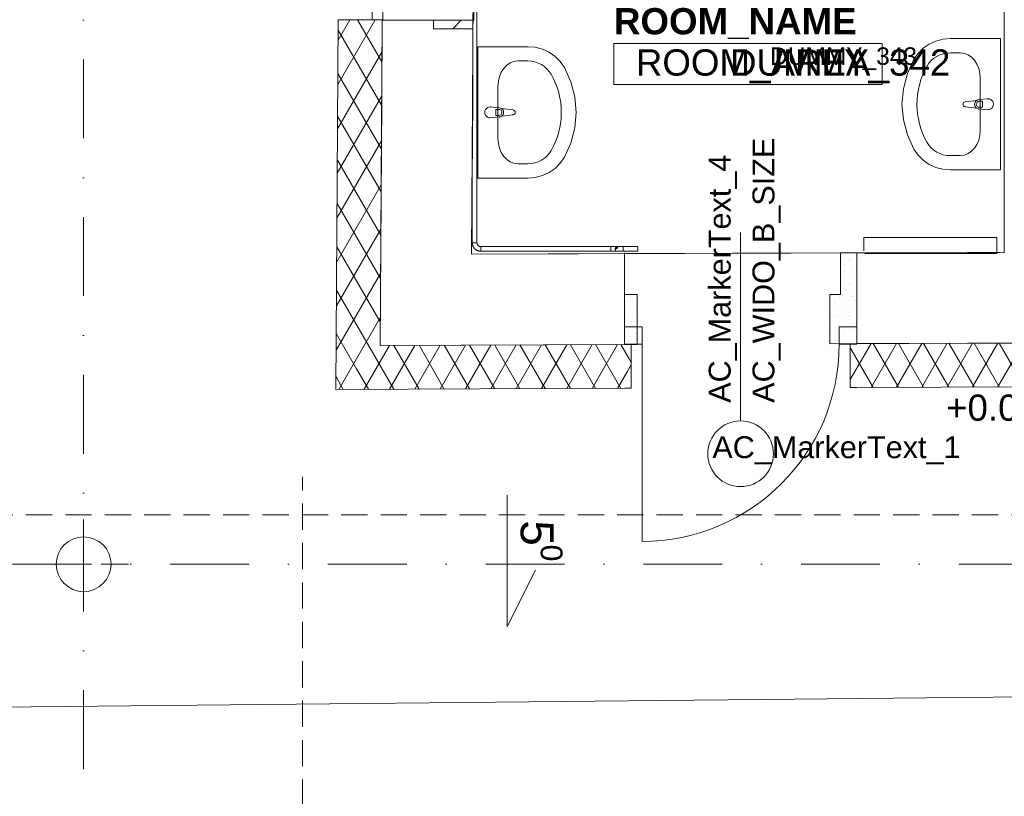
# Model space of a CAD drawing. Header units: millimetres. Extents: x -68772 to 137055, y -73300 to 19650.
# Tile 25 of 212: x 33866 to 38362, y -50676 to -47129. Entities that reach past the tile are written whole.
import ezdxf
from ezdxf.enums import TextEntityAlignment as Align

# ---------------------------------------------------------------- set-up
doc = ezdxf.new("R2010")
doc.units = ezdxf.units.MM
doc.header["$MEASUREMENT"] = 0
doc.linetypes.add('Kropki i Kreski', pattern=[720, 360, -180, 0, -180])
doc.linetypes.add('Przerywana gęsta', pattern=[180, 120, -60])
for name, color, linetype, lineweight in [('Drop_Nr_pióra__7', 7, 'Continuous', 5), ('Electrical Equipment_Nr_pióra__7', 7, 'Continuous', 5), ('Nowe_0_Nr_pióra__7', 7, 'Continuous', 5), ('Nowe_430-K Słupy_Nr_pióra__1', 7, 'Continuous', 18), ('Nowe_430-K Słupy_Nr_pióra__7', 7, 'Continuous', 5), ('Nowe_810-G Ogólne_Nr_pióra__1', 7, 'Continuous', 18), ('Nowe_810-G Ogólne_Nr_pióra__139', 136, 'Continuous', 18), ('Nowe_Cut Pattern_Nr_pióra__8', 9, 'Continuous', 18), ('Nowe_Drzwi ARCHICAD_Nr_pióra__7', 7, 'Continuous', 5), ('Nowe_inny_obiekt_trwale_zwiazany_z_b_Nr_pióra__138', 138, 'Continuous', 18), ('Nowe_Metryczki pomieszczeń ARCHICADa_Nr_pióra__1', 7, 'Continuous', 18), ('Nowe_Okna ARCHICADa_Nr_pióra__7', 7, 'Continuous', 5), ('Nowe_Panel_Nr_pióra__7', 7, 'Continuous', 5), ('Nowe_Panel_Nr_pióra__93', 7, 'Continuous', 20), ('Nowe_PROJEKT DWORCA_Nr_pióra__240', 7, 'Continuous', 13), ('Nowe_WOSZCZALSKI_tekst w ramce_Nr_pióra__7', 7, 'Continuous', 5), ('Nowe_Znaczniki drzwi ARCHICADa_Nr_pióra__7', 7, 'Continuous', 5), ('Pipe Fittings_Nr_pióra__1', 7, 'Continuous', 18), ('Pipes_Nr_pióra__7', 7, 'Continuous', 5), ('Plumbing Fixtures_Nr_pióra__7', 7, 'Continuous', 5), ('Spot Elevations_Nr_pióra__7', 7, 'Continuous', 5), ('Walls_Nr_pióra__238', 7, 'Continuous', 13), ('Walls_Nr_pióra__7', 7, 'Continuous', 5)]:
    doc.layers.add(name, color=color, linetype=linetype, lineweight=lineweight)
doc.styles.add('GENERATED_STYLE_1', font='arial.ttf')
doc.styles.add('GENERATED_STYLE_2', font='arialbd.ttf')
doc.linetypes.add('Przekreślana podwójnie', pattern='A,0,[1,RZUT PARTERU DWORZEC 51.Shx,S=1.587302,R=0,X=0,Y=0],-300,0', length=300)

msp = doc.modelspace()

# ---------------------------------------------------------------- hatches: boundary and pattern name
at = {"layer": 'Drop_Nr_pióra__7', "linetype": 'Continuous', "lineweight": 5}
msp.add_hatch(color=256, dxfattribs=at).paths.add_polyline_path([(36590.9, -48186.2), (36588.5, -48182.6), (36588.5, -48179.9), (36590.1, -48177.4), (36592.3, -48176.1), (36596.4, -48175.2), (36598.3, -48173.2), (36599, -48170.6), (36598.3, -48167.9), (36597.5, -48166.8), (36593.7, -48165.2), (36590.1, -48166), (36588.4, -48166.7), (36586.1, -48168.4), (36584.5, -48170.6), (36583.4, -48173.2), (36583, -48175.9), (36583.4, -48178.7), (36584.5, -48181.3), (36586.1, -48183.5), (36590.1, -48185.9)])

# ---------------------------------------------------------------- linework, layer by layer
at = {"layer": 'Electrical Equipment_Nr_pióra__7', "linetype": 'Continuous', "lineweight": 5}
for p, q in [((37721.5, -48123.4), (38327.7, -48123.4)), ((37721.5, -48123.4), (37721.5, -48185.3)), ((38327.7, -48123.4), (38327.7, -48197.2)), ((38327.7, -48197.2), (37724.9, -48197.2))]:
    msp.add_line(p, q, dxfattribs=at)
at = {"layer": 'Nowe_0_Nr_pióra__7', "linetype": 'Continuous', "lineweight": 5}
for p, q in [((35843.5, -47170.8), (35882.9, -47131.5)), ((37617.1, -48243.9), (37617.1, -48243.9)), ((37651.9, -48207.8), (37651.9, -48207.8)), ((37653.4, -48223.7), (37653.4, -48223.7)), ((37659.4, -48228.5), (37659.4, -48228.5)), ((37630.1, -48279.6), (37630.1, -48279.6)), ((37632.2, -48244.9), (37632.2, -48244.9)), ((37664, -48276.7), (37664, -48276.7)), ((37672.4, -48264.2), (37672.4, -48264.2)), ((37679.9, -48284.9), (37679.9, -48284.9)), ((37685.3, -48255.5), (37685.3, -48255.5)), ((37632.2, -48308.5), (37632.2, -48308.5)), ((37637.7, -48300.3), (37637.7, -48300.3)), ((37615.9, -48372), (37615.9, -48372)), ((37642.8, -48361.6), (37642.8, -48361.6)), ((37650.7, -48336), (37650.7, -48336)), ((37658.2, -48356.6), (37658.2, -48356.6)), ((37664, -48340.4), (37664, -48340.4)), ((36635.2, -48414.6), (36635.2, -48414.6)), ((36656.4, -48393.4), (36656.4, -48393.4)), ((36667.6, -48397.9), (36667.6, -48397.9)), ((37573.6, -48387.4), (37573.6, -48387.4)), ((37586.6, -48423.1), (37586.6, -48423.1)), ((37589.8, -48414.6), (37589.8, -48414.6)), ((37611, -48393.4), (37611, -48393.4)), ((37628.9, -48407.7), (37628.9, -48407.7)), ((37671.2, -48392.3), (37671.2, -48392.3)), ((37674.6, -48393.4), (37674.6, -48393.4)), ((37678.7, -48413), (37678.7, -48413)), ((36638.3, -48449), (36638.3, -48449)), ((36667, -48446.4), (36667, -48446.4)), ((36680.6, -48433.6), (36680.6, -48433.6)), ((37594.1, -48443.8), (37594.1, -48443.8)), ((37621.6, -48446.4), (37621.6, -48446.4)), ((37636.4, -48428.4), (37636.4, -48428.4)), ((37642.8, -48425.2), (37642.8, -48425.2)), ((37649.4, -48464.1), (37649.4, -48464.1)), ((37674.6, -48457), (37674.6, -48457)), ((36635.2, -48478.2), (36635.2, -48478.2)), ((36645.8, -48469.7), (36645.8, -48469.7)), ((36658.8, -48505.4), (36658.8, -48505.4)), ((36667, -48510.1), (36667, -48510.1)), ((37568.6, -48499.4), (37568.6, -48499.4)), ((37589.8, -48478.2), (37589.8, -48478.2)), ((37607.1, -48479.5), (37607.1, -48479.5)), ((37614.7, -48500.2), (37614.7, -48500.2)), ((37621.6, -48510.1), (37621.6, -48510.1)), ((37653.4, -48478.2), (37653.4, -48478.2)), ((37656.9, -48484.8), (37656.9, -48484.8)), ((37685.3, -48510.1), (37685.3, -48510.1)), ((36645.8, -48531.3), (36645.8, -48531.3)), ((36666.3, -48526.1), (36666.3, -48526.1)), ((37572.4, -48515.6), (37572.4, -48515.6)), ((37585.4, -48551.3), (37585.4, -48551.3)), ((37600.4, -48531.3), (37600.4, -48531.3)), ((37627.6, -48535.9), (37627.6, -48535.9)), ((37635.2, -48556.6), (37635.2, -48556.6)), ((37653.4, -48541.9), (37653.4, -48541.9)), ((37669.9, -48520.5), (37669.9, -48520.5)), ((37677.5, -48541.2), (37677.5, -48541.2)), ((36637, -48577.2), (36637, -48577.2)), ((36644.6, -48597.9), (36644.6, -48597.9)), ((36645.8, -48594.9), (36645.8, -48594.9)), ((36677.6, -48563.1), (36677.6, -48563.1)), ((36679.3, -48561.8), (36679.3, -48561.8)), ((37568.6, -48563.1), (37568.6, -48563.1)), ((37592.9, -48572), (37592.9, -48572)), ((37600.4, -48594.9), (37600.4, -48594.9)), ((37632.2, -48563.1), (37632.2, -48563.1)), ((37648.2, -48592.3), (37648.2, -48592.3)), ((37664, -48594.9), (37664, -48594.9)), ((37685.3, -48573.7), (37685.3, -48573.7)), ((37605.9, -48607.7), (37605.9, -48607.7))]:
    msp.add_line(p, q, dxfattribs=at)
at = {"layer": 'Nowe_430-K Słupy_Nr_pióra__1', "linetype": 'Continuous', "lineweight": 18}
for start, end in [(89.9925, 269.9925), (269.9925, 89.9925)]:
    msp.add_arc((34158.2, -49616.2), 125, start, end, dxfattribs=at)
at = {"layer": 'Nowe_430-K Słupy_Nr_pióra__7', "linetype": 'Continuous', "lineweight": 5}
for p, q in [((34158.2, -49536.2), (34158.2, -49411.2)), ((34078.2, -49616.2), (33953.2, -49616.2)), ((34238.2, -49616.2), (34363.2, -49616.3)), ((34158.2, -49696.2), (34158.2, -49821.2))]:
    msp.add_line(p, q, dxfattribs=at)
msp.add_point((34158.2, -49616.2), dxfattribs=at)
at = {"layer": 'Nowe_810-G Ogólne_Nr_pióra__1', "linetype": 'Przerywana gęsta', "lineweight": 18}
for p, q in [((35157.7, -62418.7), (35157.7, -49216.2)), ((22554.6, -49389.6), (44856, -49389.6))]:
    msp.add_line(p, q, dxfattribs=at)
at = {"layer": 'Nowe_810-G Ogólne_Nr_pióra__139', "linetype": 'Continuous', "lineweight": 18}
for p, q in [((36092.6, -49301.2), (36092.6, -49900.9)), ((36092.6, -49900.9), (36221.3, -49643.6))]:
    msp.add_line(p, q, dxfattribs=at)
at = {"layer": 'Nowe_Cut Pattern_Nr_pióra__8', "linetype": 'Continuous', "lineweight": 18}
for p, q in [((38362.4, -48192.4), (38362.4, -45143.7)), ((35942, -46319.3), (35929.6, -48200.3)), ((35929.6, -48200.3), (38362.4, -48192.4))]:
    msp.add_line(p, q, dxfattribs=at)
at = {"layer": 'Nowe_Drzwi ARCHICAD_Nr_pióra__7', "linetype": 'Continuous', "lineweight": 5}
for p, q in [((36708.3, -48531.5), (36628.3, -48531.5)), ((36708.3, -48611.5), (36708.3, -48531.5)), ((37608.3, -48611.5), (37608.3, -48531.5)), ((37608.3, -48531.5), (37688.3, -48531.5)), ((36628.3, -48611.5), (36708.3, -48611.5)), ((36708.3, -48611.5), (36708.3, -49511.5)), ((37688.3, -48611.5), (37608.3, -48611.5))]:
    msp.add_line(p, q, dxfattribs=at)
msp.add_ellipse((36708.3, -48611.5), major_axis=(636.4, 636.4), ratio=1, start_param=3.926991, end_param=5.497787, dxfattribs=at)
at = {"layer": 'Nowe_inny_obiekt_trwale_zwiazany_z_b_Nr_pióra__138', "linetype": 'Kropki i Kreski', "lineweight": 18}
for p, q in [((34157.7, -35069.1), (34157.7, -61994.4)), ((23032.3, -49616.2), (43318.9, -49616.2))]:
    msp.add_line(p, q, dxfattribs=at)
at = {"layer": 'Nowe_Metryczki pomieszczeń ARCHICADa_Nr_pióra__1', "linetype": 'Continuous', "lineweight": 18}
for p, q in [((36579.8, -47237.3), (37805.3, -47237.3)), ((36579.8, -47425.9), (36579.8, -47237.3)), ((37805.3, -47237.3), (37805.3, -47425.9)), ((37805.3, -47425.9), (36579.8, -47425.9))]:
    msp.add_line(p, q, dxfattribs=at)
at = {"layer": 'Nowe_Okna ARCHICADa_Nr_pióra__7', "linetype": 'Continuous', "lineweight": 5}
for p, q in [((35525, -47131.4), (35525, -46231.4)), ((35940, -47131.4), (35940, -46231.4)), ((35475, -47056.4), (35475, -47131.4)), ((35525, -47131.4), (35525, -47056.4)), ((35525, -47131.4), (35940, -47131.4))]:
    msp.add_line(p, q, dxfattribs=at)
msp.add_point((35525, -47131.4), dxfattribs=at)
msp.add_point((35525, -47131.4), dxfattribs=at)
msp.add_point((35525, -47131.4), dxfattribs=at)
at = {"layer": 'Nowe_Panel_Nr_pióra__7', "linetype": 'Continuous', "lineweight": 5}
for p, q in [((35319.3, -47425.2), (35489.5, -47130.3)), ((35320.6, -47222.9), (35374.5, -47129.6)), ((35520, -47322.4), (35408.8, -47129.8)), ((35518.7, -47520.1), (35320.9, -47177.6)), ((35318, -47627.5), (35520.2, -47277.1)), ((35517.4, -47717.9), (35319.6, -47375.3)), ((35316.6, -47829.8), (35518.9, -47479.4)), ((35516.1, -47915.7), (35318.3, -47573.1)), ((35315.3, -48032.1), (35517.6, -47681.7)), ((35514.8, -48113.4), (35317, -47770.9)), ((35314, -48234.3), (35516.3, -47884)), ((35513.5, -48311.2), (35315.7, -47968.7)), ((35312.7, -48436.6), (35515, -48086.3)), ((35512.2, -48509), (35314.5, -48166.4)), ((35311.4, -48638.9), (35513.7, -48288.5)), ((35478.2, -48650.1), (35313.2, -48364.2)), ((35341.9, -48786), (35512.3, -48490.8)), ((35404.9, -48723.2), (35311.9, -48562)), ((35439.4, -48817.1), (35555.1, -48616.7)), ((35555.1, -48816.7), (35670.9, -48616.3)), ((35689.6, -48816.2), (35574.4, -48616.6)), ((35670.9, -48816.3), (35786.6, -48615.8)), ((35804.8, -48815.7), (35689.6, -48616.2)), ((35786.6, -48815.8), (35902.3, -48615.4)), ((35920, -48815.3), (35804.8, -48615.7)), ((35902.3, -48815.4), (36018, -48614.9)), ((36035.2, -48814.9), (35920, -48615.3)), ((36018, -48814.9), (36133.8, -48614.5)), ((36150.5, -48814.4), (36035.2, -48614.9)), ((36133.8, -48814.5), (36249.5, -48614)), ((36265.7, -48814), (36150.5, -48614.4)), ((36249.5, -48814.1), (36365.2, -48613.6)), ((36380.9, -48813.5), (36265.7, -48614)), ((36365.2, -48813.6), (36480.9, -48613.2)), ((36496.1, -48813.1), (36380.9, -48613.5)), ((36480.9, -48813.2), (36596.7, -48612.7)), ((36611.3, -48812.7), (36496.1, -48613.1)), ((36648.8, -48677.6), (36611.3, -48612.7)), ((37662, -48632.5), (37658.4, -48626.3)), ((37763.5, -48808.3), (37662, -48632.5)), ((37678.4, -48739.1), (37753.9, -48608.3)), ((37753.9, -48808.3), (37869.6, -48607.9)), ((37878.7, -48807.8), (37763.5, -48608.3)), ((37869.6, -48807.9), (37985.4, -48607.4)), ((37993.9, -48807.4), (37878.7, -48607.8)), ((37985.4, -48807.4), (38101.1, -48607)), ((38109.1, -48807), (37993.9, -48607.4)), ((38101.1, -48807), (38216.8, -48606.5)), ((38224.4, -48806.5), (38109.1, -48607)), ((38216.8, -48806.5), (38332.5, -48606.1)), ((38339.6, -48806.1), (38224.4, -48606.5)), ((38332.5, -48806.1), (38448.3, -48605.7)), ((38454.8, -48805.6), (38339.6, -48606.1)), ((35574.4, -48816.6), (35478.2, -48650.1)), ((36658.7, -48694.7), (36648.8, -48677.6)), ((35459.2, -48817.1), (35404.9, -48723.2)), ((36596.7, -48812.7), (36640.1, -48737.5)), ((36640.1, -48737.5), (36658.7, -48705.3)), ((37659, -48772.8), (37678.4, -48739.1)), ((35331.7, -48796.2), (35310.6, -48759.7)), ((35323.7, -48817.6), (35341.9, -48786)), ((35343.9, -48817.5), (35331.7, -48796.2))]:
    msp.add_line(p, q, dxfattribs=at)
at = {"layer": 'Nowe_Panel_Nr_pióra__93', "linetype": 'Continuous', "lineweight": 20}
for p, q in [((35321.2, -47129.2), (35310.2, -48817.6)), ((35521.2, -47130.5), (35321.2, -47129.2)), ((35511.5, -48616.9), (35521.2, -47130.5)), ((35525, -47131.4), (35940, -47131.4)), ((36658.3, -48612.5), (35511.5, -48616.9)), ((36659.1, -48812.5), (36658.3, -48612.5)), ((38639.5, -48604.9), (37658.3, -48608.7)), ((37658.3, -48608.7), (37659.1, -48808.7)), ((35310.2, -48817.6), (36629.1, -48812.6)), ((36629.1, -48812.6), (36659.1, -48812.5)), ((37659.1, -48808.7), (37689.1, -48808.6)), ((37689.1, -48808.6), (38610.2, -48805))]:
    msp.add_line(p, q, dxfattribs=at)
msp.add_point((35525, -47131.4), dxfattribs=at)
msp.add_point((35525, -47131.4), dxfattribs=at)
at = {"layer": 'Nowe_PROJEKT DWORCA_Nr_pióra__240', "linetype": 'Continuous', "lineweight": 13}
msp.add_line((26008, -50345.6), (44829.3, -50158.4), dxfattribs=at)
at = {"layer": 'Nowe_Znaczniki drzwi ARCHICADa_Nr_pióra__7', "linetype": 'Continuous', "lineweight": 5}
msp.add_line((37158.3, -48961.5), (37158.3, -48101.5), dxfattribs=at)
for start, end in [(0, 180), (180, 0)]:
    msp.add_arc((37158.3, -49111.5), 150, start, end, dxfattribs=at)
at = {"layer": 'Pipe Fittings_Nr_pióra__1', "linetype": 'Continuous', "lineweight": 18}
for p, q in [((35933, -48147.9), (35933.1, -48149.5)), ((35933.1, -48149.5), (35933.2, -48151)), ((35933.2, -48151), (35933.3, -48152.5)), ((35933.3, -48152.5), (35933.5, -48154.1)), ((35933.4, -48147.9), (35934.4, -48147.9)), ((35933.5, -48154.1), (35933.8, -48155.6)), ((35934.5, -48147.9), (35936.1, -48147.9)), ((35936.2, -48147.9), (35938.4, -48147.9)), ((35938.4, -48147.9), (35940.9, -48147.9)), ((35940.9, -48147.9), (35946.4, -48147.9)), ((35946.5, -48147.9), (35949, -48147.9)), ((35949, -48147.9), (35951.2, -48147.9)), ((35951.2, -48147.9), (35952.9, -48147.9)), ((35952.9, -48147.9), (35954, -48147.9)), ((35954.3, -48148.1), (35954.3, -48147.9)), ((35954.4, -48148.8), (35954.3, -48148.1)), ((35954.4, -48149.5), (35954.4, -48148.8)), ((35954.5, -48150.2), (35954.4, -48149.5)), ((35954.6, -48150.9), (35954.5, -48150.2)), ((35954.7, -48151.5), (35954.6, -48150.9)), ((35954.9, -48152.2), (35954.7, -48151.5)), ((35955.1, -48152.9), (35954.9, -48152.2)), ((35955.3, -48153.6), (35955.1, -48152.9)), ((35955.5, -48154.2), (35955.3, -48153.6)), ((35955.8, -48154.8), (35955.5, -48154.2)), ((35933.8, -48155.6), (35934.1, -48157.1)), ((35934.1, -48157.1), (35934.5, -48158.6)), ((35934.5, -48158.6), (35935, -48160.1)), ((35935, -48160.1), (35935.5, -48161.5)), ((35935.5, -48161.5), (35936.1, -48163)), ((35936.1, -48163), (35936.7, -48164.4)), ((35936.7, -48164.4), (35937.4, -48165.8)), ((35937.4, -48165.8), (35938.1, -48167.1)), ((35938.1, -48167.1), (35938.9, -48168.4)), ((35938.9, -48168.4), (35939.8, -48169.7)), ((35939.8, -48169.7), (35940.7, -48171)), ((35940.7, -48171), (35941.6, -48172.2)), ((35941.6, -48172.2), (35942.6, -48173.4)), ((35942.6, -48173.4), (35943.7, -48174.5)), ((35943.7, -48174.5), (35944.8, -48175.6)), ((35944.8, -48175.6), (35945.9, -48176.7)), ((35945.9, -48176.7), (35947.1, -48177.7)), ((35947.1, -48177.7), (35948.3, -48178.7)), ((35948.3, -48178.7), (35949.5, -48179.6)), ((35949.5, -48179.6), (35950.8, -48180.4)), ((35950.8, -48180.4), (35952.1, -48181.2)), ((35952.1, -48181.2), (35953.5, -48182)), ((35953.5, -48182), (35954.9, -48182.7)), ((35954.9, -48182.7), (35956.3, -48183.4)), ((35956.1, -48155.5), (35955.8, -48154.8)), ((35956.4, -48156.1), (35956.1, -48155.5)), ((35956.3, -48183.4), (35957.7, -48183.9)), ((35956.7, -48156.7), (35956.4, -48156.1)), ((35957.1, -48157.3), (35956.7, -48156.7)), ((35957.5, -48157.9), (35957.1, -48157.3)), ((35957.9, -48158.4), (35957.5, -48157.9)), ((35957.7, -48183.9), (35959.1, -48184.5)), ((35958.3, -48159), (35957.9, -48158.4)), ((35958.8, -48159.5), (35958.3, -48159)), ((35959.2, -48160), (35958.8, -48159.5)), ((35959.1, -48184.5), (35960.6, -48184.9)), ((35959.7, -48160.5), (35959.2, -48160)), ((35960.2, -48161), (35959.7, -48160.5)), ((35960.8, -48161.4), (35960.2, -48161)), ((35960.6, -48184.9), (35962.1, -48185.4)), ((35961.3, -48161.8), (35960.8, -48161.4)), ((35961.9, -48162.2), (35961.3, -48161.8)), ((35962.5, -48162.6), (35961.9, -48162.2)), ((35962.1, -48185.4), (35963.6, -48185.7)), ((35963.1, -48163), (35962.5, -48162.6)), ((35963.7, -48163.3), (35963.1, -48163)), ((35963.6, -48185.7), (35965.1, -48186)), ((35964.3, -48163.6), (35963.7, -48163.3)), ((35964.9, -48163.9), (35964.3, -48163.6)), ((35965.6, -48164.2), (35964.9, -48163.9)), ((35965.1, -48186), (35966.6, -48186.2)), ((35966.2, -48164.4), (35965.6, -48164.2)), ((35966.9, -48164.6), (35966.2, -48164.4)), ((35966.6, -48186.2), (35968.2, -48186.4)), ((35967.6, -48164.8), (35966.9, -48164.6)), ((35968.2, -48164.9), (35967.6, -48164.8)), ((35968.9, -48165), (35968.2, -48164.9)), ((35968.2, -48186.4), (35969.7, -48186.5)), ((35969.6, -48165.1), (35968.9, -48165)), ((35970.3, -48165.2), (35969.6, -48165.1)), ((35969.7, -48186.5), (35971.3, -48186.6)), ((35971, -48165.3), (35970.3, -48165.2)), ((35971.7, -48165.3), (35971, -48165.3)), ((35971.3, -48186.6), (35971.7, -48186.6)), ((35971.7, -48165.6), (35971.7, -48166.7)), ((35971.7, -48166.7), (35971.7, -48168.4)), ((35971.7, -48168.4), (35971.7, -48170.6)), ((35971.7, -48170.6), (35971.7, -48173.2)), ((35971.7, -48173.2), (35971.7, -48178.7)), ((35971.7, -48178.7), (35971.7, -48181.2)), ((35971.7, -48181.3), (35971.7, -48183.4)), ((35971.7, -48183.5), (35971.7, -48185.1)), ((35971.7, -48185.2), (35971.7, -48186.2)), ((36565.7, -48165.3), (36566.8, -48165.3)), ((36565.7, -48166.7), (36565.7, -48165.6)), ((36565.7, -48168.4), (36565.7, -48166.7)), ((36565.7, -48170.6), (36565.7, -48168.4)), ((36565.7, -48173.2), (36565.7, -48170.6)), ((36565.7, -48175.9), (36565.7, -48173.2)), ((36565.7, -48178.7), (36565.7, -48175.9)), ((36565.7, -48181.2), (36565.7, -48178.7)), ((36565.7, -48183.4), (36565.7, -48181.3)), ((36565.7, -48185.1), (36565.7, -48183.5)), ((36565.7, -48186.2), (36565.7, -48185.2)), ((36566, -48186.6), (36565.7, -48186.6)), ((36567.1, -48186.6), (36566, -48186.6)), ((36566.8, -48165.3), (36567.9, -48165.3)), ((36568.2, -48186.6), (36567.1, -48186.6)), ((36567.9, -48165.3), (36569, -48165.3)), ((36569.3, -48186.6), (36568.2, -48186.6)), ((36569, -48165.3), (36570.2, -48165.3)), ((36570.4, -48186.6), (36569.3, -48186.6)), ((36570.2, -48165.3), (36571.3, -48165.3)), ((36571.5, -48186.6), (36570.4, -48186.6)), ((36571.3, -48165.3), (36572.3, -48165.3)), ((36572.6, -48186.6), (36571.5, -48186.6)), ((36572.3, -48165.3), (36573.4, -48165.3)), ((36573.7, -48186.6), (36572.6, -48186.6)), ((36573.4, -48165.3), (36574.5, -48165.3)), ((36574.8, -48186.6), (36573.7, -48186.6)), ((36574.5, -48165.3), (36575.6, -48165.3)), ((36575.8, -48186.6), (36574.8, -48186.6)), ((36575.6, -48165.3), (36576.6, -48165.3)), ((36576.9, -48186.6), (36575.8, -48186.6)), ((36576.6, -48165.3), (36577.6, -48165.3)), ((36577.9, -48186.6), (36576.9, -48186.6)), ((36577.6, -48165.3), (36578.6, -48165.3)), ((36578.9, -48186.6), (36577.9, -48186.6)), ((36578.6, -48165.3), (36579.6, -48165.3)), ((36579.9, -48186.6), (36578.9, -48186.6)), ((36579.6, -48165.3), (36580.6, -48165.3)), ((36580.8, -48186.6), (36579.9, -48186.6)), ((36580.6, -48165.3), (36581.5, -48165.3)), ((36581.7, -48186.6), (36580.8, -48186.6)), ((36581.5, -48165.3), (36582.4, -48165.3)), ((36582.7, -48186.6), (36581.7, -48186.6)), ((36582.4, -48165.3), (36583.3, -48165.3)), ((36583.5, -48186.6), (36582.7, -48186.6)), ((36583.3, -48165.3), (36584.2, -48165.3)), ((36584.4, -48186.6), (36583.5, -48186.6)), ((36584.2, -48165.3), (36585, -48165.3)), ((36585.2, -48186.6), (36584.4, -48186.6)), ((36585, -48165.3), (36585.8, -48165.3)), ((36586, -48186.6), (36585.2, -48186.6)), ((36585.8, -48165.3), (36586.5, -48165.3)), ((36586.7, -48186.6), (36586, -48186.6)), ((36586.5, -48165.3), (36587.3, -48165.3)), ((36587.5, -48186.6), (36586.7, -48186.6)), ((36587.3, -48165.3), (36588, -48165.3)), ((36588.1, -48186.6), (36587.5, -48186.6)), ((36588, -48165.3), (36588.6, -48165.3)), ((36588.8, -48186.6), (36588.1, -48186.6)), ((36588.6, -48165.3), (36589.3, -48165.3)), ((36589.4, -48186.6), (36588.8, -48186.6)), ((36589.3, -48165.3), (36589.8, -48165.3)), ((36590, -48186.6), (36589.4, -48186.6)), ((36589.8, -48165.3), (36590.4, -48165.3)), ((36590.5, -48186.6), (36590, -48186.6)), ((36590.4, -48165.3), (36590.9, -48165.3)), ((36591, -48186.6), (36590.5, -48186.6)), ((36590.9, -48165.3), (36591.4, -48165.3)), ((36591.5, -48186.6), (36591, -48186.6)), ((36591.4, -48165.3), (36591.8, -48165.3)), ((36591.9, -48186.6), (36591.5, -48186.6)), ((36591.8, -48165.3), (36592.2, -48165.3)), ((36592.3, -48186.6), (36591.9, -48186.6)), ((36592.2, -48165.3), (36592.5, -48165.3)), ((36592.6, -48186.6), (36592.3, -48186.6)), ((36593.7, -48186.6), (36593.7, -48186.6)), ((36593.7, -48186.6), (36593.8, -48186.6)), ((36593.8, -48186.6), (36593.9, -48186.6)), ((36593.9, -48186.6), (36594, -48186.6)), ((36594, -48186.6), (36594.2, -48186.6)), ((36594.2, -48186.6), (36594.5, -48186.6)), ((36594.5, -48186.6), (36594.8, -48186.6)), ((36594.8, -48186.6), (36595.1, -48186.6)), ((36595.2, -48165.3), (36594.9, -48165.3)), ((36595.1, -48186.6), (36595.5, -48186.6)), ((36595.6, -48165.3), (36595.2, -48165.3)), ((36595.5, -48186.6), (36595.9, -48186.6)), ((36596, -48165.3), (36595.6, -48165.3)), ((36595.9, -48186.6), (36596.4, -48186.6)), ((36596.5, -48165.3), (36596, -48165.3)), ((36596.4, -48186.6), (36596.9, -48186.6)), ((36597, -48165.3), (36596.5, -48165.3)), ((36596.9, -48186.6), (36597.4, -48186.6)), ((36597.5, -48165.3), (36597, -48165.3)), ((36597.4, -48186.6), (36598, -48186.6)), ((36598.1, -48165.3), (36597.5, -48165.3)), ((36598, -48186.6), (36598.6, -48186.6)), ((36598.8, -48165.3), (36598.1, -48165.3)), ((36598.6, -48186.6), (36599.2, -48186.6)), ((36599.4, -48165.3), (36598.8, -48165.3)), ((36599.2, -48186.6), (36599.9, -48186.6)), ((36600.1, -48165.3), (36599.4, -48165.3)), ((36599.9, -48186.6), (36600.6, -48186.6)), ((36600.8, -48165.3), (36600.1, -48165.3)), ((36600.6, -48186.6), (36601.4, -48186.6)), ((36601.6, -48165.3), (36600.8, -48165.3)), ((36601.4, -48186.6), (36602.2, -48186.6)), ((36602.4, -48165.3), (36601.6, -48165.3)), ((36602.2, -48186.6), (36603, -48186.6)), ((36603.2, -48165.3), (36602.4, -48165.3)), ((36603, -48186.6), (36603.8, -48186.6)), ((36604.1, -48165.3), (36603.2, -48165.3)), ((36603.8, -48186.6), (36604.7, -48186.6)), ((36605, -48165.3), (36604.1, -48165.3)), ((36604.7, -48186.6), (36605.6, -48186.6)), ((36605.9, -48165.3), (36605, -48165.3)), ((36605.6, -48186.6), (36606.6, -48186.6)), ((36606.8, -48165.3), (36605.9, -48165.3)), ((36606.6, -48186.6), (36607.5, -48186.6)), ((36607.8, -48165.3), (36606.8, -48165.3)), ((36607.5, -48186.6), (36608.5, -48186.6)), ((36608.8, -48165.3), (36607.8, -48165.3)), ((36608.5, -48186.6), (36609.5, -48186.6)), ((36609.8, -48165.3), (36608.8, -48165.3)), ((36609.5, -48186.6), (36610.5, -48186.6)), ((36610.8, -48165.3), (36609.8, -48165.3)), ((36610.5, -48186.6), (36611.5, -48186.6)), ((36611.8, -48165.3), (36610.8, -48165.3)), ((36611.5, -48186.6), (36612.6, -48186.6)), ((36612.9, -48165.3), (36611.8, -48165.3)), ((36612.6, -48186.6), (36613.7, -48186.6)), ((36614, -48165.3), (36612.9, -48165.3)), ((36613.7, -48186.6), (36614.7, -48186.6)), ((36615, -48165.3), (36614, -48165.3)), ((36614.7, -48186.6), (36615.8, -48186.6)), ((36616.1, -48165.3), (36615, -48165.3)), ((36615.8, -48186.6), (36616.9, -48186.6)), ((36617.2, -48165.3), (36616.1, -48165.3)), ((36616.9, -48186.6), (36618, -48186.6)), ((36618.3, -48165.3), (36617.2, -48165.3)), ((36618, -48186.6), (36619.2, -48186.6)), ((36619.5, -48165.3), (36618.3, -48165.3)), ((36619.2, -48186.6), (36620.3, -48186.6)), ((36620.6, -48165.3), (36619.5, -48165.3)), ((36620.3, -48186.6), (36621.4, -48186.6)), ((36621.7, -48165.3), (36620.6, -48165.3)), ((36621.4, -48186.6), (36621.7, -48186.6)), ((36621.7, -48165.6), (36621.7, -48166.7)), ((36621.7, -48166.7), (36621.7, -48168.4)), ((36621.7, -48168.4), (36621.7, -48170.6)), ((36621.7, -48170.6), (36621.7, -48173.2)), ((36621.7, -48173.2), (36621.7, -48175.9)), ((36621.7, -48175.9), (36621.7, -48178.7)), ((36621.7, -48178.7), (36621.7, -48181.2)), ((36621.7, -48181.3), (36621.7, -48183.4)), ((36621.7, -48183.5), (36621.7, -48185.1)), ((36621.7, -48185.2), (36621.7, -48186.2))]:
    msp.add_line(p, q, dxfattribs=at)
msp.add_ellipse((36593.7, -48175.9), major_axis=(10.7, 0), ratio=0.999986, start_param=4.450589, end_param=4.712389, dxfattribs=at)
at = {"layer": 'Pipes_Nr_pióra__7', "linetype": 'Przekreślana podwójnie', "lineweight": 5}
for p, q in [((35954.4, -48147.9), (35954.4, -46180.8)), ((35933, -47735.5), (35933, -48147.9)), ((35949, -48147.9), (35933, -48147.9)), ((35951.2, -48147.9), (35949, -48147.9)), ((35952.9, -48147.9), (35951.2, -48147.9)), ((35954, -48147.9), (35952.9, -48147.9)), ((35954.4, -48147.9), (35954, -48147.9)), ((36565.7, -48165.2), (35971.7, -48165.2)), ((35971.7, -48165.6), (35971.7, -48165.2)), ((35971.7, -48166.7), (35971.7, -48165.6)), ((35971.7, -48168.4), (35971.7, -48166.7)), ((35971.7, -48170.6), (35971.7, -48168.4)), ((35971.7, -48173.2), (35971.7, -48170.6)), ((35971.7, -48186.6), (35971.7, -48173.2)), ((35971.7, -48186.6), (36565.7, -48186.6)), ((36565.7, -48165.2), (36565.7, -48186.6)), ((36688.7, -48165.2), (36621.7, -48165.2)), ((36621.7, -48165.6), (36621.7, -48165.2)), ((36621.7, -48166.7), (36621.7, -48165.6)), ((36621.7, -48185.1), (36621.7, -48166.7)), ((36621.7, -48186.2), (36621.7, -48185.2)), ((36621.7, -48186.6), (36621.7, -48186.2)), ((36621.7, -48186.6), (36688.7, -48186.6)), ((36688.7, -48168.4), (36688.7, -48186.6))]:
    msp.add_line(p, q, dxfattribs=at)
at = {"layer": 'Plumbing Fixtures_Nr_pióra__7', "linetype": 'Continuous', "lineweight": 5}
for p, q in [((35957.7, -47252.5), (36186.8, -47252.5)), ((35957.7, -47852.5), (35957.7, -47252.5)), ((36186.8, -47252.5), (36220.5, -47255.4)), ((38019.1, -47240.9), (37991.7, -47259.8)), ((38049.7, -47226.8), (38019.1, -47240.9)), ((38082.3, -47218.2), (38049.7, -47226.8)), ((38116, -47215.3), (38082.3, -47218.2)), ((38345.1, -47215.3), (38116, -47215.3)), ((38345.1, -47815.3), (38345.1, -47215.3)), ((36220.5, -47255.4), (36253.2, -47264)), ((36253.2, -47264), (36283.7, -47278)), ((36283.7, -47278), (36311.1, -47297)), ((36311.1, -47297), (36334.6, -47320.4)), ((37968.3, -47283.2), (37949.5, -47310.2)), ((37991.7, -47259.8), (37968.3, -47283.2)), ((38161.8, -47280.6), (38116, -47280.6)), ((36141, -47317.7), (36186.8, -47317.7)), ((36334.6, -47320.4), (36353.3, -47347.3)), ((37949.5, -47310.2), (37919.6, -47375.4)), ((36353.3, -47347.3), (36383.2, -47412.5)), ((37919.6, -47375.4), (37901.3, -47444.4)), ((36050, -47671.3), (36050, -47433.7)), ((36383.2, -47412.5), (36401.5, -47481.6)), ((38252.8, -47634.2), (38252.8, -47396.5)), ((37901.3, -47444.4), (37895.1, -47515.3)), ((36401.5, -47481.6), (36407.7, -47552.5)), ((37895.1, -47515.3), (37901.3, -47586.3)), ((38236.3, -47497.6), (38183.4, -47504.2)), ((38287.8, -47490.3), (38245.8, -47494.3)), ((38248, -47501.7), (38262.9, -47501.7)), ((38262.9, -47501.7), (38262.9, -47528.9)), ((36015, -47527.5), (36057, -47531.5)), ((36054.8, -47538.9), (36039.9, -47538.9)), ((36039.9, -47538.9), (36039.9, -47566.1)), ((36039.9, -47566.1), (36054.8, -47566.1)), ((36066.5, -47534.8), (36119.4, -47541.4)), ((36119.4, -47563.6), (36066.5, -47570.2)), ((36407.7, -47552.5), (36401.5, -47623.5)), ((38183.4, -47526.4), (38236.3, -47533.1)), ((38245.8, -47536.3), (38287.8, -47540.3)), ((38262.9, -47528.9), (38248, -47528.9)), ((36057, -47573.5), (36015, -47577.5)), ((37901.3, -47586.3), (37919.6, -47655.3)), ((36401.5, -47623.5), (36383.2, -47692.5)), ((37919.6, -47655.3), (37949.5, -47720.5)), ((36383.2, -47692.5), (36353.3, -47757.7)), ((37949.5, -47720.5), (37968.3, -47747.5)), ((37968.3, -47747.5), (37991.7, -47770.9)), ((36141, -47787.3), (36186.8, -47787.3)), ((36334.6, -47784.7), (36311.1, -47808)), ((36353.3, -47757.7), (36334.6, -47784.7)), ((37991.7, -47770.9), (38019.1, -47789.8)), ((38019.1, -47789.8), (38049.7, -47803.9)), ((38161.8, -47750.1), (38116, -47750.1)), ((36283.7, -47827), (36253.2, -47841)), ((36311.1, -47808), (36283.7, -47827)), ((38049.7, -47803.9), (38082.3, -47812.5)), ((38082.3, -47812.5), (38116, -47815.3)), ((38116, -47815.3), (38345.1, -47815.3)), ((36186.8, -47852.5), (35957.7, -47852.5)), ((36220.5, -47849.6), (36186.8, -47852.5)), ((36253.2, -47841), (36220.5, -47849.6))]:
    msp.add_line(p, q, dxfattribs=at)
for centre, major_axis, ratio, start_param, end_param in [((38116, -47396.5), (-121.2, 0), 0.956522, -1.570796, -0.496975), ((38161.8, -47396.7), (0, 116.1), 0.783646, -1.570796, 0), ((38345.1, -47515.3), (381.8, 0), 0.956522, 2.644618, 3.638567), ((38184.8, -47515.3), (7.91, 7.91), 1, 0.909996, 3.802393), ((38247.7, -47515.3), (14.9, 14.9), 1, 1.35736, 3.355029), ((38248, -47515.3), (9.62, 9.62), 1, 0.785398, 3.926991), ((38247.7, -47515.3), (14.9, 14.9), 1, 0.875625, 1.35736), ((38287.8, -47515.3), (-17.7, 17.7), 1, 2.356194, 5.497787), ((38247.7, -47515.3), (-14.9, 14.9), 1, 1.784232, 2.265968), ((38161.8, -47634), (0, 116.1), 0.783646, 3.141593, 4.712389), ((38116, -47634.2), (121.2, 0), 0.956522, 3.638567, 4.712389)]:
    msp.add_ellipse(centre, major_axis=major_axis, ratio=ratio, start_param=start_param, end_param=end_param, dxfattribs=at)
at = {"layer": 'Plumbing Fixtures_Nr_pióra__7', "linetype": 'Continuous', "lineweight": 5, "extrusion": (0, 0, -1)}
for centre, major_axis, ratio, start_param, end_param in [((36141, -47433.8), (0, 116.1), 0.783646, -1.570796, 0), ((36186.8, -47433.7), (121.2, 0), 0.956522, -1.570796, -0.496975), ((35957.7, -47552.5), (-381.8, 0), 0.956522, 2.644618, 3.638567), ((36015, -47552.5), (17.7, 17.7), 1, 2.356194, 5.497787), ((36054.8, -47552.5), (-9.62, 9.62), 1, 0.785398, 3.926991), ((36055.1, -47552.5), (-14.9, 14.9), 1, 0.875625, 1.35736), ((36055.1, -47552.5), (-14.9, 14.9), 1, 1.35736, 3.355029), ((36118, -47552.5), (-7.91, 7.91), 1, 0.909996, 3.802393), ((36055.1, -47552.5), (14.9, 14.9), 1, 1.784232, 2.265968), ((36141, -47671.2), (0, 116.1), 0.783646, 3.141593, 4.712389), ((36186.8, -47671.4), (-121.2, 0), 0.956522, 3.638567, 4.712389)]:
    msp.add_ellipse(centre, major_axis=major_axis, ratio=ratio, start_param=start_param, end_param=end_param, dxfattribs=at)
at = {"layer": 'Plumbing Fixtures_Nr_pióra__7', "linetype": 'Continuous', "lineweight": 5}
for p in [(38236.3, -47497.6), (38287.8, -47490.3), (36015, -47527.5), (36066.5, -47534.8), (36119.4, -47563.6), (38183.4, -47526.4), (38245.8, -47536.3), (36057, -47573.5)]:
    msp.add_point(p, dxfattribs=at)
at = {"layer": 'Walls_Nr_pióra__238', "linetype": 'Continuous', "lineweight": 13}
for p, q in [((35940, -46180.8), (35936, -47170.8)), ((35521.2, -47130.5), (35519.7, -47502.9)), ((35755.6, -47131.5), (35521.2, -47130.5)), ((35755.6, -47131.5), (35751.2, -47131.4)), ((35755.6, -47170.8), (35755.6, -47131.5)), ((35936, -47170.8), (35755.6, -47170.8)), ((35519.7, -47502.9), (35511.5, -48616.9)), ((35929.6, -48200.3), (35934.7, -47505.3)), ((36628.3, -48193.8), (36628.3, -48608.6)), ((38194.6, -48191.6), (37688.3, -48193.6)), ((37688.3, -48193.8), (37688.3, -48608.6)), ((38342.4, -48192.4), (38194.6, -48191.6)), ((35511.5, -48616.9), (36628.3, -48612.6)), ((37688.3, -48608.6), (38194.4, -48606.6)), ((38194.4, -48606.6), (38609.5, -48608.7))]:
    msp.add_line(p, q, dxfattribs=at)
msp.add_point((36628.3, -48383.9), dxfattribs=at)
at = {"layer": 'Walls_Nr_pióra__7', "linetype": 'Przekreślana podwójnie', "lineweight": 5}
for p, q in [((35934.7, -47505.3), (35936, -47170.8)), ((36628.3, -48197.6), (35929.6, -48200.3)), ((36628.3, -48197.6), (37615.1, -48193.8)), ((36628.3, -48383.9), (36628.3, -48197.6)), ((37688.3, -48193.6), (37615.1, -48193.8)), ((37615.1, -48193.8), (37615.1, -48383.9)), ((36685.3, -48383.9), (36628.3, -48383.9)), ((36686.2, -48612.4), (36685.3, -48383.9)), ((37615.1, -48383.9), (37565.3, -48383.9)), ((37565.3, -48383.9), (37566.2, -48609)), ((36628.3, -48612.6), (36686.2, -48612.4)), ((37566.2, -48609), (37688.3, -48608.6))]:
    msp.add_line(p, q, dxfattribs=at)

# ---------------------------------------------------------------- texts
at = {"layer": 'Nowe_Metryczki pomieszczeń ARCHICADa_Nr_pióra__1', "lineweight": 18}
for tag, text, height, style, p in [('ROOM_NAME', '13. WC MĘSKIE', 120, 'GENERATED_STYLE_2', (36579.8, -47076.2)), ('DUMMY_343', '2', 80, 'GENERATED_STYLE_1', (37293.1, -47255.6)), ('ROOM_AREA', 'A: 7,1', 120, 'GENERATED_STYLE_1', (36679.8, -47264.7)), ('DUMMY_342', ' m', 120, 'GENERATED_STYLE_1', (37109.9, -47264.7))]:
    msp.add_attdef(tag, text=text, height=height, dxfattribs=dict(at, style=style)).set_placement(p, align=Align.TOP_LEFT)
at = {"layer": 'Nowe_WOSZCZALSKI_tekst w ramce_Nr_pióra__7', "style": 'GENERATED_STYLE_1'}
for s, height, p in [('5', 150, (36153.9, -49415.4)), ('0', 99, (36245.4, -49526.2))]:
    msp.add_text(s, height=height, rotation=270, dxfattribs=at).set_placement(p)
at = {"layer": 'Nowe_Znaczniki drzwi ARCHICADa_Nr_pióra__7', "lineweight": 5, "style": 'GENERATED_STYLE_1'}
for tag, text, rotation, p in [('AC_MarkerText_4', '90', 90, (37142.6, -48878.9)), ('AC_WIDO_B_SIZE', '200', 90, (37342.6, -48878.9)), ('AC_MarkerText_1', 'DZ2', 360, (37029, -49161.5))]:
    msp.add_attdef(tag, text=text, height=100, rotation=rotation, dxfattribs=at).set_placement(p, align=Align.BOTTOM_LEFT)
at = {"layer": 'Spot Elevations_Nr_pióra__7', "style": 'GENERATED_STYLE_1'}
msp.add_text('+0.025', height=120, dxfattribs=at).set_placement((38096.5, -48961))

doc.saveas('drawing.dxf')
